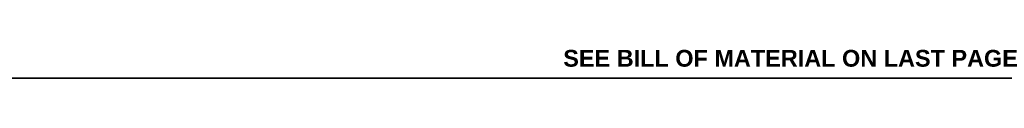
# Model space of a CAD drawing. Header units: inches. Extents: x 2 to 144, y 2 to 93.
# Tile 2 of 56: x 50.64 to 111.28, y 2.19 to 3.95. Entities that reach past the tile are written whole.
import ezdxf

# ---------------------------------------------------------------- set-up
doc = ezdxf.new("R2010")
doc.units = ezdxf.units.IN
doc.header["$LTSCALE"] = 8.616264
doc.header["$MEASUREMENT"] = 0
doc.layers.get('0').update_dxf_attribs({"lineweight": 25})
doc.layers.add('Sketch Geometry(ANSI)', color=7, linetype='Continuous', lineweight=25)
doc.layers.add('Symbols(ANSI)', color=7, linetype='Continuous', lineweight=25)
doc.styles.add('Current-ANSI', font='arial.ttf')
doc.styles.add('Dimension-ANSI', font='arialbd.ttf')

# ---------------------------------------------------------------- blocks, each defined once
blk = doc.blocks.new('Borders 3_EXM - B (Inch)')
at = {"layer": 'Sketch Geometry(ANSI)', "linetype": 'Continuous', "lineweight": 35}
blk.add_line((0.3979, 0.2545), (16.3979, 0.2545), dxfattribs=at)
at = {"layer": 'Symbols(ANSI)', "color": 7, "style": 'Current-ANSI'}
blk.add_attdef('FILENAME_AND_PATH_001', (5.9364, 10.7181), '', height=0.09, dxfattribs=at)

msp = doc.modelspace()

# ---------------------------------------------------------------- block references
at = {"xscale": 8.6162636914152, "yscale": 8.6162636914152, "zscale": 8.6162636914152}
msp.add_blockref('Borders 3_EXM - B (Inch)', (0, 0), dxfattribs=at)

# ---------------------------------------------------------------- texts
at = {"layer": 'Symbols(ANSI)', "color": 7, "insert": (98.1194, 3.4183), "char_height": 1.033952, "width": 28.012841, "attachment_point": 5, "style": 'Dimension-ANSI'}
msp.add_mtext('\\fArial|b1|i0;SEE BILL OF MATERIAL ON LAST PAGE', dxfattribs=at)

doc.saveas('drawing.dxf')
